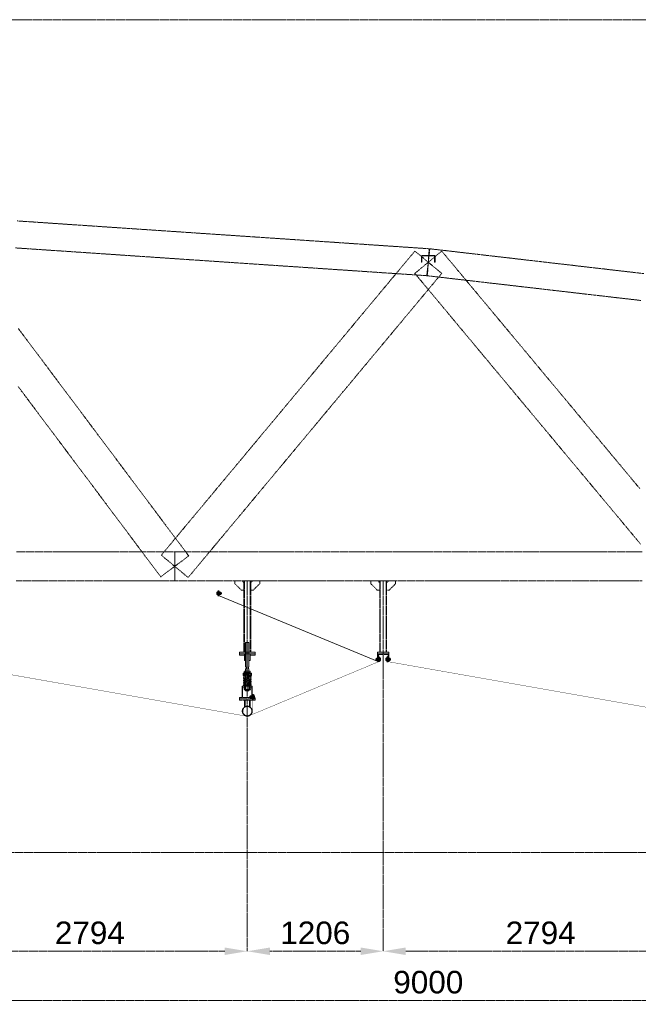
# Model space of a CAD drawing. Header units: millimetres. Extents: x -176817 to 571382, y -58489 to 156123.
# Tile 185 of 256: x 157285 to 162774, y -29295 to -20556. Entities that reach past the tile are written whole.
import ezdxf

# ---------------------------------------------------------------- set-up
doc = ezdxf.new("R2010")
doc.units = ezdxf.units.MM
doc.header["$LTSCALE"] = 0.2
for name, pattern in [('AM_ISO02W050', [7.5, 6, -1.5]), ('AM_ISO02W050x2', [3.75, 3, -0.75]), ('AM_ISO08W050', [18, 12, -1.5, 3, -1.5]), ('AM_ISO08W050x2', [9, 6, -0.75, 1.5, -0.75]), ('HIDDEN', [9.525, 6.35, -3.175])]:
    doc.linetypes.add(name, pattern=pattern)
doc.layers.get('0').update_dxf_attribs({"lineweight": 13})
doc.layers.get('Defpoints').update_dxf_attribs({"lineweight": 13})
for name, color, linetype, lineweight in [('-A Siatka', 30, 'Continuous', 35), ('-AAA Podkład', 252, 'Continuous', 13), ('-AAA Widok', 2, 'Continuous', 30), ('-AAA Wymiar', 1, 'Continuous', 18), ('AM_0N', 7, 'Continuous', 13), ('AM_3N', 6, 'AM_ISO02W050', 13), ('AM_4N', 3, 'Continuous', 13), ('AM_7N', 4, 'AM_ISO08W050', 13), ('AM_8', 1, 'Continuous', 13)]:
    doc.layers.add(name, color=color, linetype=linetype, lineweight=lineweight)
doc.styles.get("Standard").update_dxf_attribs({"font": 'arial.ttf'})
doc.dimstyles.new('STANDARD-100', dxfattribs={"dimscale": 100, "dimtxt": 2, "dimasz": 2, "dimexe": 0, "dimexo": 0, "dimgap": 0.6, "dimtad": 1, "dimdec": 0, "dimzin": 12, "dimdsep": 46, "dimtxsty": 'Standard', "dimcen": 1, "dimclrd": 256, "dimclre": 256, "dimclrt": 2, "dimadec": 0, "dimazin": 0, "dimtfac": 1, "dimtdec": 0, "dimtmove": 0, "dimatfit": 3, "dimfxl": 0, "dimtolj": 1, "dimtzin": 0, "dimarcsym": 0})

# ---------------------------------------------------------------- blocks, each defined once
blk = doc.blocks.new('*U1058')
at = {"layer": 'AM_0N'}
for p, q in [((5.7, -1), (-5.6, -1)), ((-5.6, -1), (-5.6, -1.6)), ((5.7, -1.6), (-5.6, -1.6)), ((-5.6, -1.6), (-2.4, -4.9)), ((-3, -6.3), (-2.4, -5.7)), ((3, -6.3), (-3, -6.3)), ((-3, -20.4), (-3, -6.3)), ((3, -20.4), (-3, -20.4)), ((-2.4, -21), (-3, -20.4)), ((2.4, -4.9), (-2.4, -4.9)), ((-2.4, -5.7), (-2.4, -4.9)), ((-2.4, -21), (2.4, -21)), ((5.7, -1.6), (2.4, -4.9)), ((2.4, -5.7), (2.4, -4.9)), ((3, -6.3), (2.4, -5.7)), ((2.4, -21), (3, -20.4)), ((3, -20.4), (3, -6.3)), ((5.7, -1.6), (5.7, -1))]:
    blk.add_line(p, q, dxfattribs=at)
at = {"layer": 'AM_3N', "linetype": 'AM_ISO02W050x2'}
for p, q in [((-3.4, -1), (0, -5.4)), ((-0.7, -4.4), (-0.7, -1)), ((0.7, -4.4), (-0.7, -4.4)), ((3.4, -1), (0, -5.4)), ((0.7, -4.4), (0.7, -1))]:
    blk.add_line(p, q, dxfattribs=at)
at = {"layer": 'AM_4N'}
for p, q in [((-2.4, -5.7), (-2.4, -6.3)), ((-2.4, -6.3), (-2.4, -21)), ((2.4, -5.7), (2.4, -6.3)), ((2.4, -6.3), (2.4, -21))]:
    blk.add_line(p, q, dxfattribs=at)
at = {"layer": 'AM_7N', "linetype": 'AM_ISO08W050x2'}
blk.add_line((0, 2), (0, -24), dxfattribs=at)
blk = doc.blocks.new('*U1059')
at = {"layer": 'AM_0N'}
for p, q in [((6, -12), (-6, -12)), ((-6, -12), (-6, -13.6)), ((-6, -13.6), (6, -13.6)), ((6, -13.6), (6, -12))]:
    blk.add_line(p, q, dxfattribs=at)
at = {"layer": 'AM_7N', "linetype": 'AM_ISO08W050x2'}
blk.add_line((0, -16.6), (0, -9), dxfattribs=at)
blk = doc.blocks.new('*U1060')
at = {"layer": 'AM_0N'}
for p, q in [((-5.8, -14.4), (-4.4, -13.6)), ((-5.8, -14.4), (-5.8, -18)), ((-5.8, -18), (-4.4, -18.8)), ((4.5, -13.6), (-4.4, -13.6)), ((4.5, -18.8), (-4.4, -18.8)), ((-2.9, -14.4), (-2.9, -18)), ((2.9, -14.4), (2.9, -18)), ((5.8, -14.4), (4.5, -13.6)), ((5.8, -18), (4.5, -18.8)), ((5.8, -14.4), (5.8, -18))]:
    blk.add_line(p, q, dxfattribs=at)
for centre, radius, start, end in [((-4.3, -16.5), 2.55, 55.56153, 115.56153), ((-4.3, -15.9), 2.55, 244.43847, 304.43847), ((0, -23.5), 9.54, 72.38303, 107.61697), ((0, -8.9), 9.54, 252.38303, 287.61697), ((4.3, -16.5), 2.55, 64.43847, 124.43847), ((4.3, -15.9), 2.55, 235.56153, 295.56153)]:
    blk.add_arc(centre, radius, start, end, dxfattribs=at)
at = {"layer": 'AM_7N', "linetype": 'AM_ISO08W050x2'}
blk.add_line((0, -10.6), (0, -21.8), dxfattribs=at)
blk = doc.blocks.new('okucie')
at = {"layer": 'AM_8'}
h = blk.add_hatch(dxfattribs=at)
h.set_pattern_fill('ANSI31', color=256, scale=0.5, style=0)
h.set_pattern_definition([(45, (-21727.3335, 85443.8012), (-1.122532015, 1.122532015), [])])
h.paths.add_polyline_path([(-3.5, -5), (-3.5, -3.8), (-6.3, -1), (-20, -1), (-20, -5)])
h.paths.add_polyline_path([(20, -5), (20, -1), (6.3, -1), (3.5, -3.8), (3.5, -5)])
h = blk.add_hatch(dxfattribs=at)
h.set_pattern_fill('ANSI31', color=256, scale=0.5, angle=90, style=0)
h.set_pattern_definition([(135, (-21776.6445, 85446.8), (-1.122532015, -1.122532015), [])])
h.paths.add_polyline_path([(-3.5, -8), (-20, -8), (-20, -12), (-3.5, -12)])
h.paths.add_polyline_path([(20, -8), (3.5, -8), (3.5, -12), (6, -12), (20, -12)])
at = {"layer": '-AAA Widok'}
for p, q in [((-3.5, -3.8, 0), (3.5, -3.8, 0)), ((-3.5, -12, 0), (-3.5, -8)), ((3.5, -12, 0), (3.5, -8))]:
    blk.add_line(p, q, dxfattribs=at)
for points in [[(-20, -5), (20, -5), (20, -1), (-20, -1)], [(-20, -12), (20, -12), (20, -8), (-20, -8)]]:
    blk.add_lwpolyline(points, close=True, dxfattribs=at)
at = {"layer": '-AAA Widok', "elevation": 0}
blk.add_lwpolyline([(-20, -5), (20, -5), (20, -1), (-20, -1)], close=True, dxfattribs=at)
for points in [[(-6.3, -1), (-3.5, -3.8), (-3.5, -5)], [(6.3, -1), (3.5, -3.8), (3.5, -5)]]:
    blk.add_lwpolyline(points, dxfattribs=at)
at = {"layer": '-AAA Wymiar'}
for p, q in [((-20, -8), (-20, -5)), ((20, -8), (20, -5))]:
    blk.add_line(p, q, dxfattribs=at)
at = {"layer": 'AM_0N'}
for name in ['*U1058', '*U1059', '*U1060']:
    blk.add_blockref(name, (0, 0), dxfattribs=at)
blk = doc.blocks.new('*U1065')
at = {"layer": 'AM_0N'}
for p, q in [((-33, 4.1), (-32.1, 5)), ((-33, 4.1), (-33, -4.1)), ((-2.5, 5), (-32.1, 5)), ((-32.1, 5), (-32.1, -5)), ((-2.5, 5), (-2.5, -5)), ((-2.5, 5), (-1.6, 4.6)), ((2, 4.6), (-1.6, 4.6)), ((2, 4.6), (2, 7.7)), ((2.6, 7.7), (2, 7.7)), ((2, -4.6), (2, 4.6)), ((7.6, 9.8), (2.6, 9.8)), ((2.6, 9.8), (2.6, 7.7)), ((2.6, 7.7), (2.6, -7.7)), ((7.6, 4.9), (2.6, 4.9)), ((7.6, 9.8), (8.4, 8.5)), ((8.4, -8.5), (8.4, 8.5)), ((-32.1, -5), (-33, -4.1)), ((-2.5, -5), (-32.1, -5)), ((-2.5, -5), (-1.6, -4.6)), ((2, -4.6), (-1.6, -4.6)), ((2, -7.7), (2, -4.6)), ((2.6, -7.7), (2, -7.7)), ((7.6, -4.9), (2.6, -4.9)), ((2.6, -7.7), (2.6, -9.8)), ((7.6, -9.8), (2.6, -9.8)), ((7.6, -9.8), (8.4, -8.5))]:
    blk.add_line(p, q, dxfattribs=at)
for centre, radius, start, end in [((4.1, 7.4), 4.34, 325.55313, 25.55313), ((-7.8, 0), 16.2, 342.38753, 17.61247), ((4.1, -7.4), 4.34, 334.44687, 34.44687)]:
    blk.add_arc(centre, radius, start, end, dxfattribs=at)
at = {"layer": 'AM_4N'}
for p, q in [((-2.5, 4.1), (-33, 4.1)), ((-2.5, 4.1), (-1.6, 4.6)), ((-2.5, -4.1), (-33, -4.1)), ((-2.5, -4.1), (-1.6, -4.6))]:
    blk.add_line(p, q, dxfattribs=at)
at = {"layer": 'AM_7N', "linetype": 'AM_ISO08W050x2'}
blk.add_line((11.4, 0), (-36, 0), dxfattribs=at)
blk = doc.blocks.new('*U1066')
at = {"layer": 'AM_0N'}
for p, q in [((-20, 10), (-20, -10)), ((-18, 10), (-20, 10)), ((-18, -10), (-18, 10)), ((-20, -10), (-18, -10))]:
    blk.add_line(p, q, dxfattribs=at)
at = {"layer": 'AM_7N', "linetype": 'AM_ISO08W050x2'}
blk.add_line((-15, 0), (-23, 0), dxfattribs=at)
blk = doc.blocks.new('*U1067')
at = {"layer": 'AM_0N'}
for p, q in [((-27.3, 9.2), (-28.4, 7.3)), ((-28.4, -7.3), (-28.4, 7.3)), ((-21.1, 9.2), (-27.3, 9.2)), ((-21.1, 4.6), (-27.3, 4.6)), ((-21.1, 9.2), (-20, 7.3)), ((-20, -7.3), (-20, 7.3)), ((-27.3, -9.2), (-28.4, -7.3)), ((-21.1, -4.6), (-27.3, -4.6)), ((-21.1, -9.2), (-27.3, -9.2)), ((-21.1, -9.2), (-20, -7.3))]:
    blk.add_line(p, q, dxfattribs=at)
for centre, radius, start, end in [((-23.9, 6.9), 4.08, 154.43847, 214.43847), ((-12.7, 0), 15.3, 162.38303, 197.61697), ((-24.5, 6.9), 4.08, 325.56153, 25.56153), ((-35.7, 0), 15.3, 342.38303, 17.61697), ((-23.9, -6.9), 4.08, 145.56153, 205.56153), ((-24.5, -6.9), 4.08, 334.43847, 34.43847)]:
    blk.add_arc(centre, radius, start, end, dxfattribs=at)
at = {"layer": 'AM_7N', "linetype": 'AM_ISO08W050x2'}
blk.add_line((-17, 0), (-31.4, 0), dxfattribs=at)
blk = doc.blocks.new('*U1068')
at = {"layer": 'AM_0N'}
for p, q in [((0, 10), (0, -10)), ((2, 10), (0, 10)), ((2, -10), (2, 10)), ((0, -10), (2, -10))]:
    blk.add_line(p, q, dxfattribs=at)
at = {"layer": 'AM_7N', "linetype": 'AM_ISO08W050x2'}
blk.add_line((5, 0), (-3, 0), dxfattribs=at)
blk = doc.blocks.new('Okucie+śruba')
at = {"layer": '-AAA Widok', "color": 42, "xscale": -1, "rotation": 90}
blk.add_blockref('okucie', (-12, 0), dxfattribs=at)
at = {"layer": 'AM_0N', "color": 42}
for name in ['*U1065', '*U1067', '*U1066', '*U1068']:
    blk.add_blockref(name, (0, 0), dxfattribs=at)
blk = doc.blocks.new('Profil rev.B')
at = {"layer": '-A Siatka', "linetype": 'HIDDEN', "const_width": 3, "elevation": 0}
for points in [[(16789.1, 1112.9), (16789.1, 1062.9), (19541, 577.3, 0.143564), (19555.3, 578.9), (20714.1, 1062.9), (20714.1, 1112.9)], [(20789.1, 1112.9), (20789.1, 1062.9), (23541, 577.3, 0.143564), (23555.3, 578.9), (24714.1, 1062.9), (24714.1, 1112.9)], [(19595.4, 769.3), (19595.4, 729.3), (19591.6, 622.9, -0.414214), (19545.7, 576.9)]]:
    blk.add_lwpolyline(points, format="xyb", dxfattribs=at)
at = {"layer": '-AAA Wymiar', "color": 3, "elevation": 0}
blk.add_lwpolyline([(19289.1, 1694.8), (19289.1, 1648.6), (20714.1, 1059.9), (20714.1, 1112.9)], dxfattribs=at)
at = {"color": 241, "linetype": 'HIDDEN', "const_width": 3, "elevation": 0}
blk.add_lwpolyline([(19289.1, 1694.8), (19289.1, 1648.6), (20714.1, 1059.9), (20714.1, 1102.9)], dxfattribs=at)
at = {"layer": '-AAA Wymiar', "xscale": -1}
for p in [(19283.6, 1668.6, 0), (20783.6, 1082.9, 0)]:
    blk.add_blockref('Okucie+śruba', p, dxfattribs=at)
at = {"layer": '-AAA Wymiar'}
for p in [(20719.6, 1082.9, 0), (19600.9, 749.3, 0)]:
    blk.add_blockref('Okucie+śruba', p, dxfattribs=at)
blk = doc.blocks.new('*D874')
at = {"layer": '-AAA Podkład', "linetype": 'HIDDEN', "lineweight": -2, "ltscale": 5, "transparency": 16777216}
for p, q in [((26350, -46781.6), (26350, -46944.7)), ((17350, -46868.5), (17350, -46944.7)), ((26150, -46944.7), (17550, -46944.7))]:
    blk.add_line(p, q, dxfattribs=at)
at = {"layer": '-AAA Podkład', "linetype": 'HIDDEN', "ltscale": 5, "transparency": 16777216}
for points in [[(17550, -46911.4), (17550, -46978.1), (17350, -46944.7)], [(26150, -46911.4), (26150, -46978.1), (26350, -46944.7)]]:
    blk.add_solid(points, dxfattribs=at)
at = {"layer": 'Defpoints', "color": 0, "linetype": 'HIDDEN', "ltscale": 5, "transparency": 16777216}
for p in [(26350, -46781.6), (17350, -46868.5), (17350, -46944.7)]:
    blk.add_point(p, dxfattribs=at)
at = {"layer": '-AAA Podkład', "color": 2, "linetype": 'HIDDEN', "ltscale": 5, "transparency": 16777216, "insert": (21850, -46782.6), "char_height": 200, "attachment_point": 5}
blk.add_mtext('\\A1;9000', dxfattribs=at)
blk = doc.blocks.new('*D883')
at = {"layer": '-AAA Podkład', "linetype": 'HIDDEN', "lineweight": -2, "ltscale": 5, "transparency": 16777216}
for p, q in [((21450, -43849.3), (21450, -46507.2)), ((24244, -44409.3), (24244, -46507.2)), ((24044, -46507.2), (21650, -46507.2))]:
    blk.add_line(p, q, dxfattribs=at)
at = {"layer": '-AAA Podkład', "linetype": 'HIDDEN', "ltscale": 5, "transparency": 16777216}
for points in [[(21650, -46473.9), (21650, -46540.5), (21450, -46507.2)], [(24044, -46473.9), (24044, -46540.5), (24244, -46507.2)]]:
    blk.add_solid(points, dxfattribs=at)
at = {"layer": 'Defpoints', "color": 0, "linetype": 'HIDDEN', "ltscale": 5, "transparency": 16777216}
for p in [(21450, -43849.3, 0), (24244, -44409.3), (21450, -46507.2)]:
    blk.add_point(p, dxfattribs=at)
at = {"layer": '-AAA Podkład', "color": 2, "linetype": 'HIDDEN', "ltscale": 5, "transparency": 16777216, "insert": (22847, -46345.1), "char_height": 200, "attachment_point": 5}
blk.add_mtext('\\A1;2794', dxfattribs=at)
blk = doc.blocks.new('*D884')
at = {"layer": '-AAA Podkład', "linetype": 'HIDDEN', "lineweight": -2, "ltscale": 5, "transparency": 16777216}
for p, q in [((21450, -43849.3), (21450, -46507.2)), ((20244, -44338.9), (20244, -46507.2)), ((21250, -46507.2), (20444, -46507.2))]:
    blk.add_line(p, q, dxfattribs=at)
at = {"layer": '-AAA Podkład', "linetype": 'HIDDEN', "ltscale": 5, "transparency": 16777216}
for points in [[(20444, -46473.9), (20444, -46540.5), (20244, -46507.2)], [(21250, -46473.9), (21250, -46540.5), (21450, -46507.2)]]:
    blk.add_solid(points, dxfattribs=at)
at = {"layer": 'Defpoints', "color": 0, "linetype": 'HIDDEN', "ltscale": 5, "transparency": 16777216}
for p in [(21450, -43849.3, 0), (20244, -44338.9, 0), (20244, -46507.2)]:
    blk.add_point(p, dxfattribs=at)
at = {"layer": '-AAA Podkład', "color": 2, "linetype": 'HIDDEN', "ltscale": 5, "transparency": 16777216, "insert": (20847, -46345.1), "char_height": 200, "attachment_point": 5}
blk.add_mtext('\\A1;1206', dxfattribs=at)
blk = doc.blocks.new('*D885')
at = {"layer": '-AAA Podkład', "linetype": 'HIDDEN', "lineweight": -2, "ltscale": 5, "transparency": 16777216}
for p, q in [((17450, -43837.8), (17450, -46507.2)), ((20244, -44338.9), (20244, -46507.2)), ((20044, -46507.2), (17650, -46507.2))]:
    blk.add_line(p, q, dxfattribs=at)
at = {"layer": '-AAA Podkład', "linetype": 'HIDDEN', "ltscale": 5, "transparency": 16777216}
for points in [[(17650, -46473.9), (17650, -46540.5), (17450, -46507.2)], [(20044, -46473.9), (20044, -46540.5), (20244, -46507.2)]]:
    blk.add_solid(points, dxfattribs=at)
at = {"layer": 'Defpoints', "color": 0, "linetype": 'HIDDEN', "ltscale": 5, "transparency": 16777216}
for p in [(17450, -43837.8, 0), (20244, -44338.9, 0), (17450, -46507.2)]:
    blk.add_point(p, dxfattribs=at)
at = {"layer": '-AAA Podkład', "color": 2, "linetype": 'HIDDEN', "ltscale": 5, "transparency": 16777216, "insert": (18847, -46345.1), "char_height": 200, "attachment_point": 5}
blk.add_mtext('\\A1;2794', dxfattribs=at)
blk = doc.blocks.new('*U1083')
at = {"layer": 'AM_0N'}
for p, q in [((-28, 230.6), (28, 230.6)), ((-28, 226.6), (-28, 230.6)), ((28, 226.6), (-28, 226.6)), ((28, 230.6), (28, 226.6))]:
    blk.add_line(p, q, dxfattribs=at)
at = {"layer": 'AM_7N', "linetype": 'AM_ISO08W050x2'}
blk.add_line((0, 233.6), (0, 223.6), dxfattribs=at)
blk = doc.blocks.new('*U1084')
at = {"layer": 'AM_0N'}
for p, q in [((33.8, 222.6), (-33, 222.6)), ((29.3, 219.8), (-30.7, 209)), ((-30.7, 201.1), (7.4, 194.3)), ((29.3, 198.2), (-30.7, 187.4)), ((-30.7, 179.5), (7.4, 172.7)), ((29.3, 176.6), (-30.7, 165.8)), ((-2.7, 214.1), (-30.3, 215.9)), ((-29.7, 215.9), (30.3, 219.9)), ((-29.3, 201.1), (30.7, 211.9)), ((-29.3, 179.5), (30.7, 190.3)), ((30.7, 198.2), (-7.4, 205.1)), ((30.7, 176.6), (-7.4, 183.5)), ((30, 219.9), (30.3, 219.9)), ((-33.8, 112), (33, 112)), ((-30.7, 157.9), (7.4, 151.1)), ((29.3, 155), (-30.7, 144.2)), ((-30.7, 136.3), (7.4, 129.5)), ((29.3, 133.4), (-30.7, 122.6)), ((29.7, 118.7), (-30.3, 114.7)), ((-30, 114.7), (-30.3, 114.7)), ((-29.3, 157.9), (30.7, 168.7)), ((-29.3, 136.3), (30.7, 147.1)), ((-29.3, 114.7), (30.7, 125.5)), ((30.7, 155), (-7.4, 161.9)), ((30.7, 133.4), (-7.4, 140.3)), ((2.7, 120.5), (30.3, 118.7))]:
    blk.add_line(p, q, dxfattribs=at)
for centre, start, end in [((-30, 219.9), 138.01806, 273.82255), ((-30, 205.1), 100.20335, 280.20335), ((-30, 183.5), 100.20335, 280.20335), ((30, 215.9), 280.20335, 100.20335), ((30, 194.3), 280.20335, 100.20335), ((30, 172.7), 280.20335, 100.20335), ((30, 223.9), 273.82255, 340.52878), ((-30, 161.9), 100.20335, 280.20335), ((-30, 140.3), 100.20335, 280.20335), ((-30, 118.7), 100.20335, 280.20335), ((-30, 110.7), 93.82255, 160.52878), ((30, 151.1), 280.20335, 100.20335), ((30, 129.5), 280.20335, 100.20335), ((30, 114.7), 318.01806, 93.82255)]:
    blk.add_arc(centre, 4, start, end, dxfattribs=at)
at = {"layer": 'AM_7N', "linetype": 'AM_ISO08W050x2'}
for p, q in [((-30, 109), (-30, 225.6)), ((0, 109), (0, 225.6)), ((30, 109), (30, 225.6))]:
    blk.add_line(p, q, dxfattribs=at)
blk = doc.blocks.new('*U1085')
at = {"layer": 'AM_0N'}
for p, q in [((-28, 82), (28, 82)), ((-28, 78), (-28, 82)), ((28, 78), (-28, 78)), ((28, 82), (28, 78))]:
    blk.add_line(p, q, dxfattribs=at)
at = {"layer": 'AM_7N', "linetype": 'AM_ISO08W050x2'}
blk.add_line((0, 85), (0, 75), dxfattribs=at)
blk = doc.blocks.new('*U1086')
at = {"layer": 'AM_0N'}
for p, q in [((-26.6, 242.6), (-21.4, 245.6)), ((-26.6, 242.6), (-26.6, 233.6)), ((-26.6, 233.6), (-21.4, 230.6)), ((21.3, 245.6), (-21.4, 245.6)), ((21.3, 230.6), (-21.4, 230.6)), ((-13.3, 242.6), (-13.3, 233.6)), ((13.3, 242.6), (13.3, 233.6)), ((26.6, 242.6), (21.3, 245.6)), ((26.6, 233.6), (21.3, 230.6)), ((26.6, 242.6), (26.6, 233.6))]:
    blk.add_line(p, q, dxfattribs=at)
for centre, radius, start, end in [((-19.9, 232.9), 11.7, 55.56153, 115.56153), ((-19.9, 243.3), 11.7, 244.43847, 304.43847), ((0, 200.7), 43.9, 72.38303, 107.61697), ((0, 275.4), 43.9, 252.38303, 287.61697), ((19.9, 232.9), 11.7, 64.43847, 124.43847), ((19.9, 243.3), 11.7, 235.56153, 295.56153)]:
    blk.add_arc(centre, radius, start, end, dxfattribs=at)
at = {"layer": 'AM_7N', "linetype": 'AM_ISO08W050x2'}
blk.add_line((0, 248.6), (0, 227.6), dxfattribs=at)
blk = doc.blocks.new('A$C09B41FFC')
at = {"layer": '-AAA Podkład', "color": 7}
for p, q in [((-13, 500), (-13, 284.6)), ((0, 500), (0, 70)), ((13, 500), (13, 284.6)), ((-13, 264.6), (-13, 214.6)), ((13, 264.6), (13, 214.6)), ((-16, 222.6), (-16, 226.6)), ((-15, 222.6), (15, 222.6)), ((-15, 214.6), (15, 214.6)), ((16, 222.6), (16, 226.6)), ((-16.2, 172.6), (-15, 172.6)), ((-15.2, 171.6), (-15, 171.6)), ((15, 172.6), (16.2, 172.6)), ((15, 171.6), (15.2, 171.6)), ((-16.2, 82), (-15, 82)), ((-16.2, 82), (-15, 82)), ((-15.2, 83), (-15, 83)), ((16.2, 82, 0), (15, 82, 0)), ((21.2, 82), (20, 82))]:
    blk.add_line(p, q, dxfattribs=at)
for points in [[(15, 284.6), (15, 498), (13, 500), (-13, 500), (-15, 498), (-15, 284.6)], [(-15, 264.6), (-10.5, 264.6), (-10.5, 284.6), (-15, 284.6)], [(-15, 264.6), (-15, 72), (-13, 70), (13, 70), (15, 72), (15, 264.6)], [(15, 264.6), (10.5, 264.6), (10.5, 284.6), (15, 284.6)], [(-15, 226.6), (-38.1, 226.6), (-38.1, 222.6), (-15, 222.6)], [(-15, 222.6), (-38.1, 222.6), (-38.1, 207.6), (-15, 207.6)], [(15, 226.6), (38.1, 226.6), (38.1, 222.6), (15, 222.6)], [(15, 222.6), (38.1, 222.6), (38.1, 207.6), (15, 207.6)], [(-25, 112), (-41.2, 112), (-41.2, 98), (-25, 98)], [(25, 98), (41.3, 98), (41.3, 112), (25, 112)]]:
    blk.add_lwpolyline(points, dxfattribs=at)
at = {"layer": '-AAA Podkład', "color": 7, "elevation": 0}
for points in [[(-25, 400), (-70, 400), (-70, 388), (-25, 388)], [(25, 388), (70, 388), (70, 400), (25, 400)], [(-44.4, 12), (-44.4, 112), (-41.2, 112), (-41.2, 12)], [(44.5, 12), (44.5, 112), (41.3, 112), (41.3, 12)]]:
    blk.add_lwpolyline(points, dxfattribs=at)
for points in [[(-25, 340), (-25, 400), (-14.2, 400), (-13.2, 399), (-13.2, 341), (-14.2, 340)], [(25, 340), (25, 400), (14.2, 400), (13.2, 399), (13.2, 341), (14.2, 340)]]:
    blk.add_lwpolyline(points, close=True, dxfattribs=at)
at = {"layer": '-AAA Podkład', "color": 7}
for points in [[(-38.1, 207.6), (-35.2, 207.6), (-35.2, 222.6), (-38.1, 222.6)], [(38.1, 207.6), (35.2, 207.6), (35.2, 222.6), (38.1, 222.6)], [(-25, 172.6), (-25, 82), (-16.2, 82), (-15.2, 83), (-15.2, 171.6), (-16.2, 172.6)], [(25, 172.6), (25, 82), (16.2, 82), (15.2, 83), (15.2, 171.6), (16.2, 172.6)]]:
    blk.add_lwpolyline(points, close=True, dxfattribs=at)
blk.add_circle((-30, 118.7), 4, dxfattribs=at)
for points in [[(-25, 112), (-25, 113), (-26, 112)], [(25, 112), (25, 113), (26, 112)]]:
    blk.add_solid(points, dxfattribs=at)
for name in ['*U1084', '*U1083', '*U1086', '*U1085']:
    blk.add_blockref(name, (0, 0), dxfattribs=at)
blk = doc.blocks.new('Podkład rev.B')
at = {"layer": '-AAA Podkład', "linetype": 'HIDDEN', "ltscale": 5}
h = blk.add_hatch(dxfattribs=at)
h.set_pattern_fill('ANSI32', color=256)
h.set_pattern_definition([(45, (-29909.764, -48412.105), (-6.7351921, 6.7351921), []), (45, (-29905.274, -48412.105), (-6.7351921, 6.7351921), [])])
h.paths.add_polyline_path([(21400, -43866), (21450, -43866), (21450, -43867.9, -0.414214), (21444.9, -43873), (21407, -43873), (21407, -43930.9, -0.414214), (21401.9, -43936), (21400, -43936)])
h.paths.add_polyline_path([(21450, -43867.9), (21450, -43866), (21500, -43866), (21500, -43936), (21498.1, -43936, -0.414214), (21493, -43930.9), (21493, -43873), (21455.1, -43873, -0.414214)])
for p, q in [((20244, -43221, 0), (20244, -43854, 0)), ((20244, -43221, 0), (20244, -43854, 0)), ((21450, -43221, 0), (21450, -43854)), ((20244, -44254, 0), (20244, -43878, 0)), ((20219.9, -44338.7, 0), (20219.9, -44278, 0)), ((20223.9, -44336.4, 0), (20223.9, -44278, 0)), ((20244, -44420.4, 0), (20244, -44266, 0)), ((20264.2, -44336.4, 0), (20264.2, -44278, 0)), ((20268.2, -44338.7, 0), (20268.2, -44278, 0))]:
    blk.add_line(p, q, dxfattribs=at)
at = {"layer": '-AAA Podkład', "linetype": 'HIDDEN', "ltscale": 5, "elevation": 0}
for points in [[(36922.7, -38239.2), (-1301.7, -38239.2), (-1301.7, -45629.3), (36922.7, -45629.3)], [(20214, -43301), (20190, -43301), (20134, -43245), (20134, -43221), (20198, -43221), (20214, -43237)], [(20274, -43854), (20214, -43854), (20214, -43221), (20274, -43221)], [(20274, -43301), (20298, -43301), (20354, -43245), (20354, -43221), (20290, -43221), (20274, -43237)], [(20274, -43301), (20298, -43301), (20354, -43245), (20354, -43221), (20290, -43221), (20274, -43237)], [(21420, -43301), (21396, -43301), (21340, -43245), (21340, -43221), (21404, -43221), (21420, -43237)], [(21480, -43854), (21420, -43854), (21420, -43221), (21480, -43221)], [(21480, -43301), (21504, -43301), (21560, -43245), (21560, -43221), (21496, -43221), (21480, -43237)], [(20314, -43866), (20174, -43866), (20174, -43854), (20314, -43854)], [(21500, -43866), (21400, -43866), (21400, -43854), (21500, -43854)], [(20314, -44254), (20174, -44254), (20174, -44266), (20314, -44266)], [(20314, -44278), (20174, -44278), (20174, -44266), (20314, -44266)]]:
    blk.add_lwpolyline(points, close=True, dxfattribs=at)
at = {"layer": '-AAA Podkład', "linetype": 'HIDDEN', "ltscale": 5}
for points in [[(19476, -43183.9), (19538, -43137.4), (19600, -43091), (19662, -43044.5), (19724, -42998), (19688.9, -42951.1), (19653.7, -42904.2), (19618.6, -42857.3), (19583.4, -42810.3), (19548.3, -42763.4), (19513.1, -42716.5), (19478, -42669.6), (19442.8, -42622.6), (19407.6, -42575.7), (19372.5, -42528.8), (19337.3, -42481.9), (19302.2, -42435), (19267, -42388), (19231.9, -42341.1), (19196.7, -42294.2), (19161.5, -42247.3), (19126.4, -42200.4), (19091.2, -42153.4), (19056.1, -42106.5), (19020.9, -42059.6), (18985.8, -42012.7), (18950.6, -41965.7), (18915.5, -41918.8), (18880.3, -41871.9), (18845.1, -41825), (18810, -41778.1), (18774.8, -41731.1), (18739.7, -41684.2), (18704.5, -41637.3), (18669.4, -41590.4), (18634.2, -41543.4), (18599, -41496.5), (18563.9, -41449.6), (18528.7, -41402.7), (18493.6, -41355.8), (18458.4, -41308.8), (18423.3, -41261.9), (18388.1, -41215), (18353, -41168.1), (18317.8, -41121.1), (18282.6, -41074.2), (18247.5, -41027.3), (18212.3, -40980.4)], [(18210.3, -41494.7), (18245.5, -41541.6), (18280.6, -41588.6), (18315.8, -41635.5), (18351, -41682.4), (18386.1, -41729.3), (18421.3, -41776.2), (18456.4, -41823.2), (18491.6, -41870.1), (18526.7, -41917), (18561.9, -41963.9), (18597, -42010.9), (18632.2, -42057.8), (18667.4, -42104.7), (18702.5, -42151.6), (18737.7, -42198.5), (18772.8, -42245.5), (18808, -42292.4), (18843.1, -42339.3), (18878.3, -42386.2), (18913.5, -42433.2), (18948.6, -42480.1), (18983.8, -42527), (19018.9, -42573.9), (19054.1, -42620.8), (19089.2, -42667.8), (19124.4, -42714.7), (19159.5, -42761.6), (19194.7, -42808.5), (19229.9, -42855.5), (19265, -42902.4), (19300.2, -42949.3), (19335.3, -42996.2), (19370.5, -43043.1), (19405.6, -43090.1), (19440.8, -43137), (19476, -43183.9)], [(21841.9, -40511.7), (21846, -40451.8), (21850, -40392), (21854, -40332.1), (21858.1, -40272.2), (21787.8, -40267.5), (21717.5, -40262.7), (21647.2, -40258), (21576.8, -40253.2), (21506.5, -40248.5), (21436.2, -40243.7), (21365.9, -40239), (21295.6, -40234.2), (21225.3, -40229.5), (21155, -40224.7), (21084.7, -40220), (21014.3, -40215.2), (20944, -40210.5), (20873.7, -40205.7), (20803.4, -40201), (20733.1, -40196.2), (20662.8, -40191.5), (20592.5, -40186.7), (20522.2, -40182), (20451.8, -40177.2), (20381.5, -40172.5), (20311.2, -40167.7), (20240.9, -40163), (20170.6, -40158.2), (20100.3, -40153.5), (20030, -40148.7), (19959.7, -40144), (19889.3, -40139.2), (19819, -40134.5), (19748.7, -40129.7), (19678.4, -40125), (19608.1, -40120.2), (19537.8, -40115.5), (19467.5, -40110.7), (19397.2, -40106), (19326.8, -40101.2), (19256.5, -40096.5), (19186.2, -40091.7), (19115.9, -40087), (19045.6, -40082.2), (18975.3, -40077.5), (18905, -40072.7), (18834.7, -40068), (18764.3, -40063.2), (18694, -40058.5), (18623.7, -40053.7), (18553.4, -40049), (18483.1, -40044.2), (18412.8, -40039.5), (18342.5, -40034.7), (18272.2, -40030), (18201.8, -40025.2)], [(18185.7, -40264.7), (18256, -40269.4), (18326.3, -40274.2), (18396.6, -40278.9), (18466.9, -40283.7), (18537.2, -40288.4), (18607.5, -40293.2), (18677.8, -40297.9), (18748.2, -40302.7), (18818.5, -40307.4), (18888.8, -40312.2), (18959.1, -40316.9), (19029.4, -40321.7), (19099.7, -40326.4), (19170, -40331.2), (19240.3, -40335.9), (19310.7, -40340.7), (19381, -40345.4), (19451.3, -40350.2), (19521.6, -40354.9), (19591.9, -40359.7), (19662.2, -40364.4), (19732.5, -40369.2), (19802.8, -40373.9), (19873.2, -40378.7), (19943.5, -40383.4), (20013.8, -40388.2), (20084.1, -40392.9), (20154.4, -40397.7), (20224.7, -40402.4), (20295, -40407.2), (20365.3, -40411.9), (20435.7, -40416.7), (20506, -40421.4), (20576.3, -40426.2), (20646.6, -40430.9), (20716.9, -40435.7), (20787.2, -40440.4), (20857.5, -40445.2), (20927.8, -40449.9), (20998.2, -40454.7), (21068.5, -40459.4), (21138.8, -40464.2), (21209.1, -40468.9), (21279.4, -40473.7), (21349.7, -40478.4), (21420, -40483.2), (21490.3, -40487.9), (21560.7, -40492.7), (21631, -40497.4), (21701.3, -40502.2), (21771.6, -40506.9), (21841.9, -40511.7)], [(23762.2, -40492.6), (23691.9, -40484.5), (23621.6, -40476.4), (23551.3, -40468.2), (23481, -40460.1), (23410.7, -40451.9), (23340.4, -40443.8), (23270.1, -40435.6), (23199.7, -40427.5), (23129.4, -40419.3), (23059.1, -40411.2), (22988.8, -40403.1), (22918.5, -40394.9), (22848.2, -40386.8), (22777.9, -40378.6), (22707.6, -40370.5), (22637.2, -40362.3), (22566.9, -40354.2), (22496.6, -40346.1), (22426.3, -40337.9), (22356, -40329.8), (22285.7, -40321.6), (22215.4, -40313.5), (22145.1, -40305.3), (22074.7, -40297.2), (22004.4, -40289), (21934.1, -40280.9), (21863.8, -40272.8), (21856.9, -40332.4), (21850, -40392), (21843.1, -40451.6), (21836.2, -40511.2), (21906.5, -40519.3), (21976.8, -40527.5), (22047.1, -40535.6), (22117.4, -40543.7), (22187.8, -40551.9), (22258.1, -40560), (22328.4, -40568.2), (22398.7, -40576.3), (22469, -40584.5), (22539.3, -40592.6), (22609.6, -40600.7), (22679.9, -40608.9), (22750.3, -40617), (22820.6, -40625.2), (22890.9, -40633.3), (22961.2, -40641.5), (23031.5, -40649.6), (23101.8, -40657.8), (23172.1, -40665.9), (23242.4, -40674), (23312.8, -40682.2), (23383.1, -40690.3), (23453.4, -40698.5), (23523.7, -40706.6), (23594, -40714.8), (23664.3, -40722.9), (23734.6, -40731)], [(21969.1, -40491.2), (21909.5, -40441.6), (21850, -40392), (21790.5, -40342.3), (21730.9, -40292.7), (21695.8, -40334.9), (21660.6, -40377.1), (21625.5, -40419.2), (21590.3, -40461.4), (21555.2, -40503.6), (21520, -40545.7), (21484.9, -40587.9), (21449.7, -40630.1), (21414.5, -40672.3), (21379.4, -40714.4), (21344.2, -40756.6), (21309.1, -40798.8), (21273.9, -40840.9), (21238.8, -40883.1), (21203.6, -40925.3), (21168.4, -40967.5), (21133.3, -41009.6), (21098.1, -41051.8), (21063, -41094), (21027.8, -41136.2), (20992.7, -41178.3), (20957.5, -41220.5), (20922.4, -41262.7), (20887.2, -41304.8), (20852, -41347), (20816.9, -41389.2), (20781.7, -41431.4), (20746.6, -41473.5), (20711.4, -41515.7), (20676.3, -41557.9), (20641.1, -41600), (20605.9, -41642.2), (20570.8, -41684.4), (20535.6, -41726.6), (20500.5, -41768.7), (20465.3, -41810.9), (20430.2, -41853.1), (20395, -41895.2), (20359.9, -41937.4), (20324.7, -41979.6), (20289.5, -42021.8), (20254.4, -42063.9), (20219.2, -42106.1), (20184.1, -42148.3), (20148.9, -42190.4), (20113.8, -42232.6), (20078.6, -42274.8), (20043.4, -42317), (20008.3, -42359.1), (19973.1, -42401.3), (19938, -42443.5), (19902.8, -42485.7), (19867.7, -42527.8), (19832.5, -42570), (19797.4, -42612.2), (19762.2, -42654.3), (19727, -42696.5), (19691.9, -42738.7), (19656.7, -42780.9), (19621.6, -42823), (19586.4, -42865.2), (19551.3, -42907.4), (19516.1, -42949.5), (19480.9, -42991.7), (19540.5, -43041.3), (19600, -43091), (19659.5, -43140.6), (19719.1, -43190.2), (19754.2, -43148), (19789.4, -43105.9), (19824.5, -43063.7), (19859.7, -43021.5), (19894.8, -42979.4), (19930, -42937.2), (19965.1, -42895), (20000.3, -42852.8), (20035.5, -42810.7), (20070.6, -42768.5), (20105.8, -42726.3), (20140.9, -42684.2), (20176.1, -42642), (20211.2, -42599.8), (20246.4, -42557.6), (20281.6, -42515.5), (20316.7, -42473.3), (20351.9, -42431.1), (20387, -42388.9), (20422.2, -42346.8), (20457.3, -42304.6), (20492.5, -42262.4), (20527.6, -42220.3), (20562.8, -42178.1), (20598, -42135.9), (20633.1, -42093.7), (20668.3, -42051.6), (20703.4, -42009.4), (20738.6, -41967.2), (20773.7, -41925.1), (20808.9, -41882.9), (20844.1, -41840.7), (20879.2, -41798.5), (20914.4, -41756.4), (20949.5, -41714.2), (20984.7, -41672), (21019.8, -41629.9), (21055, -41587.7), (21090.1, -41545.5), (21125.3, -41503.3), (21160.5, -41461.2), (21195.6, -41419), (21230.8, -41376.8), (21265.9, -41334.7), (21301.1, -41292.5), (21336.2, -41250.3), (21371.4, -41208.1), (21406.6, -41166), (21441.7, -41123.8), (21476.9, -41081.6), (21512, -41039.4), (21547.2, -40997.3), (21582.3, -40955.1), (21617.5, -40912.9), (21652.6, -40870.8), (21687.8, -40828.6), (21723, -40786.4), (21758.1, -40744.2), (21793.3, -40702.1), (21828.4, -40659.9), (21863.6, -40617.7), (21898.7, -40575.6), (21933.9, -40533.4), (21969.1, -40491.2)], [(23726.9, -42401.3), (23691.7, -42359.1), (23656.6, -42317), (23621.4, -42274.8), (23586.2, -42232.6), (23551.1, -42190.4), (23515.9, -42148.3), (23480.8, -42106.1), (23445.6, -42063.9), (23410.5, -42021.8), (23375.3, -41979.6), (23340.1, -41937.4), (23305, -41895.2), (23269.8, -41853.1), (23234.7, -41810.9), (23199.5, -41768.7), (23164.4, -41726.6), (23129.2, -41684.4), (23094.1, -41642.2), (23058.9, -41600), (23023.7, -41557.9), (22988.6, -41515.7), (22953.4, -41473.5), (22918.3, -41431.4), (22883.1, -41389.2), (22848, -41347), (22812.8, -41304.8), (22777.6, -41262.7), (22742.5, -41220.5), (22707.3, -41178.3), (22672.2, -41136.2), (22637, -41094), (22601.9, -41051.8), (22566.7, -41009.6), (22531.6, -40967.5), (22496.4, -40925.3), (22461.2, -40883.1), (22426.1, -40840.9), (22390.9, -40798.8), (22355.8, -40756.6), (22320.6, -40714.4), (22285.5, -40672.3), (22250.3, -40630.1), (22215.1, -40587.9), (22180, -40545.7), (22144.8, -40503.6), (22109.7, -40461.4), (22074.5, -40419.2), (22039.4, -40377.1), (22004.2, -40334.9), (21969.1, -40292.7), (21909.5, -40342.3), (21850, -40392), (21790.5, -40441.6), (21730.9, -40491.2), (21766.1, -40533.4), (21801.3, -40575.6), (21836.4, -40617.7), (21871.6, -40659.9), (21906.7, -40702.1), (21941.9, -40744.2), (21977, -40786.4), (22012.2, -40828.6), (22047.4, -40870.8), (22082.5, -40912.9), (22117.7, -40955.1), (22152.8, -40997.3), (22188, -41039.4), (22223.1, -41081.6), (22258.3, -41123.8), (22293.4, -41166), (22328.6, -41208.1), (22363.8, -41250.3), (22398.9, -41292.5), (22434.1, -41334.7), (22469.2, -41376.8), (22504.4, -41419), (22539.5, -41461.2), (22574.7, -41503.3), (22609.9, -41545.5), (22645, -41587.7), (22680.2, -41629.9), (22715.3, -41672), (22750.5, -41714.2), (22785.6, -41756.4), (22820.8, -41798.5), (22855.9, -41840.7), (22891.1, -41882.9), (22926.3, -41925.1), (22961.4, -41967.2), (22996.6, -42009.4), (23031.7, -42051.6), (23066.9, -42093.7), (23102, -42135.9), (23137.2, -42178.1), (23172.4, -42220.3), (23207.5, -42262.4), (23242.7, -42304.6), (23277.8, -42346.8), (23313, -42388.9), (23348.1, -42431.1), (23383.3, -42473.3), (23418.4, -42515.5), (23453.6, -42557.6), (23488.8, -42599.8), (23523.9, -42642), (23559.1, -42684.2), (23594.2, -42726.3), (23629.4, -42768.5), (23664.5, -42810.7), (23699.7, -42852.8), (23734.9, -42895)], [(21910, -40392), (21910, -40339.8), (21910, -40339.6), (21910, -40339.4), (21910, -40339.2), (21910, -40339), (21909.9, -40338.8), (21909.9, -40338.6), (21909.9, -40338.4), (21909.8, -40338.2), (21909.8, -40338), (21909.8, -40337.8), (21909.7, -40337.6), (21909.7, -40337.4), (21909.6, -40337.2), (21909.5, -40337.1), (21909.5, -40336.9), (21909.4, -40336.7), (21909.3, -40336.5), (21909.2, -40336.3), (21909.1, -40336.2), (21909.1, -40336), (21909, -40335.8), (21908.9, -40335.6), (21908.8, -40335.5), (21908.7, -40335.3), (21908.5, -40335.1), (21908.4, -40335), (21908.3, -40334.8), (21908.2, -40334.7), (21908.1, -40334.5), (21907.9, -40334.4), (21907.8, -40334.2), (21907.7, -40334.1), (21907.5, -40333.9), (21907.4, -40333.8), (21907.2, -40333.7), (21907.1, -40333.6), (21906.9, -40333.4), (21906.8, -40333.3), (21906.6, -40333.2), (21906.5, -40333.1), (21906.3, -40333), (21906.1, -40332.9), (21905.9, -40332.8), (21905.8, -40332.7), (21905.6, -40332.6), (21905.4, -40332.5), (21905.2, -40332.4), (21905.1, -40332.3), (21904.9, -40332.3), (21904.7, -40332.2), (21904.5, -40332.1), (21904.3, -40332.1), (21904.1, -40332), (21903.9, -40332), (21903.8, -40331.9), (21903.6, -40331.9), (21903.4, -40331.8), (21903.2, -40331.8), (21903, -40331.8), (21902.8, -40331.8), (21902.6, -40331.7), (21902.4, -40331.7), (21902.2, -40331.7), (21902, -40331.7), (21850, -40331.7), (21798, -40331.7), (21797.8, -40331.7), (21797.6, -40331.7), (21797.4, -40331.7), (21797.2, -40331.8), (21797, -40331.8), (21796.8, -40331.8), (21796.6, -40331.8), (21796.4, -40331.9), (21796.2, -40331.9), (21796.1, -40332), (21795.9, -40332), (21795.7, -40332.1), (21795.5, -40332.1), (21795.3, -40332.2), (21795.1, -40332.3), (21794.9, -40332.3), (21794.8, -40332.4), (21794.6, -40332.5), (21794.4, -40332.6), (21794.2, -40332.7), (21794.1, -40332.8), (21793.9, -40332.9), (21793.7, -40333), (21793.5, -40333.1), (21793.4, -40333.2), (21793.2, -40333.3), (21793.1, -40333.4), (21792.9, -40333.6), (21792.8, -40333.7), (21792.6, -40333.8), (21792.5, -40333.9), (21792.3, -40334.1), (21792.2, -40334.2), (21792.1, -40334.4), (21791.9, -40334.5), (21791.8, -40334.7), (21791.7, -40334.8), (21791.6, -40335), (21791.5, -40335.1), (21791.3, -40335.3), (21791.2, -40335.5), (21791.1, -40335.6), (21791, -40335.8), (21790.9, -40336), (21790.9, -40336.2), (21790.8, -40336.3), (21790.7, -40336.5), (21790.6, -40336.7), (21790.5, -40336.9), (21790.5, -40337.1), (21790.4, -40337.2), (21790.3, -40337.4), (21790.3, -40337.6), (21790.2, -40337.8), (21790.2, -40338), (21790.2, -40338.2), (21790.1, -40338.4), (21790.1, -40338.6), (21790.1, -40338.8), (21790, -40339), (21790, -40339.2), (21790, -40339.4), (21790, -40339.6), (21790, -40339.8), (21790, -40392), (21794, -40392), (21794, -40339.8), (21794, -40339.7), (21794, -40339.6), (21794, -40339.5), (21794, -40339.4), (21794, -40339.3), (21794, -40339.2), (21794.1, -40339.1), (21794.1, -40339), (21794.1, -40338.9), (21794.1, -40338.8), (21794.1, -40338.7), (21794.2, -40338.6), (21794.2, -40338.5), (21794.2, -40338.4), (21794.3, -40338.3), (21794.3, -40338.2), (21794.3, -40338.1), (21794.4, -40338), (21794.4, -40338), (21794.5, -40337.9), (21794.5, -40337.8), (21794.6, -40337.7), (21794.6, -40337.6), (21794.7, -40337.5), (21794.7, -40337.5), (21794.8, -40337.4), (21794.8, -40337.3), (21794.9, -40337.2), (21795, -40337.1), (21795, -40337.1), (21795.1, -40337), (21795.2, -40336.9), (21795.2, -40336.9), (21795.3, -40336.8), (21795.4, -40336.7), (21795.5, -40336.7), (21795.5, -40336.6), (21795.6, -40336.5), (21795.7, -40336.5), (21795.8, -40336.4), (21795.9, -40336.4), (21795.9, -40336.3), (21796, -40336.3), (21796.1, -40336.2), (21796.2, -40336.2), (21796.3, -40336.1), (21796.4, -40336.1), (21796.5, -40336.1), (21796.6, -40336), (21796.7, -40336), (21796.7, -40335.9), (21796.8, -40335.9), (21796.9, -40335.9), (21797, -40335.9), (21797.1, -40335.8), (21797.2, -40335.8), (21797.3, -40335.8), (21797.4, -40335.8), (21797.5, -40335.8), (21797.6, -40335.8), (21797.7, -40335.8), (21797.8, -40335.7), (21797.9, -40335.7), (21798, -40335.7), (21850, -40335.7), (21902, -40335.7), (21902.1, -40335.7), (21902.2, -40335.7), (21902.3, -40335.8), (21902.4, -40335.8), (21902.5, -40335.8), (21902.6, -40335.8), (21902.7, -40335.8), (21902.8, -40335.8), (21902.9, -40335.8), (21903, -40335.9), (21903.1, -40335.9), (21903.2, -40335.9), (21903.3, -40335.9), (21903.3, -40336), (21903.4, -40336), (21903.5, -40336.1), (21903.6, -40336.1), (21903.7, -40336.1), (21903.8, -40336.2), (21903.9, -40336.2), (21904, -40336.3), (21904.1, -40336.3), (21904.1, -40336.4), (21904.2, -40336.4), (21904.3, -40336.5), (21904.4, -40336.5), (21904.5, -40336.6), (21904.5, -40336.7), (21904.6, -40336.7), (21904.7, -40336.8), (21904.8, -40336.9), (21904.8, -40336.9), (21904.9, -40337), (21905, -40337.1), (21905, -40337.1), (21905.1, -40337.2), (21905.2, -40337.3), (21905.2, -40337.4), (21905.3, -40337.5), (21905.3, -40337.5), (21905.4, -40337.6), (21905.4, -40337.7), (21905.5, -40337.8), (21905.5, -40337.9), (21905.6, -40338), (21905.6, -40338), (21905.7, -40338.1), (21905.7, -40338.2), (21905.7, -40338.3), (21905.8, -40338.4), (21905.8, -40338.5), (21905.8, -40338.6), (21905.9, -40338.7), (21905.9, -40338.8), (21905.9, -40338.9), (21905.9, -40339), (21905.9, -40339.1), (21906, -40339.2), (21906, -40339.3), (21906, -40339.4), (21906, -40339.5), (21906, -40339.6), (21906, -40339.7), (21906, -40339.8), (21906, -40392), (21910, -40392)], [(19600, -43221), (19600, -43156), (19600, -43091), (19600, -43026), (19600, -42961), (19529.7, -42961), (19459.4, -42961), (19389.1, -42961), (19318.8, -42961), (19248.4, -42961), (19178.1, -42961), (19107.8, -42961), (19037.5, -42961), (18967.2, -42961), (18896.9, -42961), (18826.6, -42961), (18756.3, -42961), (18685.9, -42961), (18615.6, -42961), (18545.3, -42961), (18475, -42961), (18404.7, -42961), (18334.4, -42961), (18264.1, -42961), (18193.8, -42961)], [(18193.8, -43221), (18264.1, -43221), (18334.4, -43221), (18404.7, -43221), (18475, -43221), (18545.3, -43221), (18615.6, -43221), (18685.9, -43221), (18756.3, -43221), (18826.6, -43221), (18896.9, -43221), (18967.2, -43221), (19037.5, -43221), (19107.8, -43221), (19178.1, -43221), (19248.4, -43221), (19318.8, -43221), (19389.1, -43221), (19459.4, -43221), (19529.7, -43221), (19600, -43221)], [(23748.4, -42961), (23678.1, -42961), (23607.8, -42961), (23537.5, -42961), (23467.2, -42961), (23396.9, -42961), (23326.6, -42961), (23256.3, -42961), (23185.9, -42961), (23115.6, -42961), (23045.3, -42961), (22975, -42961), (22904.7, -42961), (22834.4, -42961), (22764.1, -42961), (22693.8, -42961), (22623.4, -42961), (22553.1, -42961), (22482.8, -42961), (22412.5, -42961), (22342.2, -42961), (22271.9, -42961), (22201.6, -42961), (22131.3, -42961), (22060.9, -42961), (21990.6, -42961), (21920.3, -42961), (21850, -42961), (21779.7, -42961), (21709.4, -42961), (21639.1, -42961), (21568.8, -42961), (21498.4, -42961), (21428.1, -42961), (21357.8, -42961), (21287.5, -42961), (21217.2, -42961), (21146.9, -42961), (21076.6, -42961), (21006.3, -42961), (20935.9, -42961), (20865.6, -42961), (20795.3, -42961), (20725, -42961), (20654.7, -42961), (20584.4, -42961), (20514.1, -42961), (20443.8, -42961), (20373.4, -42961), (20303.1, -42961), (20232.8, -42961), (20162.5, -42961), (20092.2, -42961), (20021.9, -42961), (19951.6, -42961), (19881.3, -42961), (19810.9, -42961), (19740.6, -42961), (19670.3, -42961), (19600, -42961), (19600, -43026), (19600, -43091), (19600, -43156), (19600, -43221), (19670.3, -43221), (19740.6, -43221), (19810.9, -43221), (19881.3, -43221), (19951.6, -43221), (20021.9, -43221), (20092.2, -43221), (20162.5, -43221), (20232.8, -43221), (20303.1, -43221), (20373.4, -43221), (20443.8, -43221), (20514.1, -43221), (20584.4, -43221), (20654.7, -43221), (20725, -43221), (20795.3, -43221), (20865.6, -43221), (20935.9, -43221), (21006.3, -43221), (21076.6, -43221), (21146.9, -43221), (21217.2, -43221), (21287.5, -43221), (21357.8, -43221), (21428.1, -43221), (21498.4, -43221), (21568.8, -43221), (21639.1, -43221), (21709.4, -43221), (21779.7, -43221), (21850, -43221), (21920.3, -43221), (21990.6, -43221), (22060.9, -43221), (22131.3, -43221), (22201.6, -43221), (22271.9, -43221), (22342.2, -43221), (22412.5, -43221), (22482.8, -43221), (22553.1, -43221), (22623.4, -43221), (22693.8, -43221), (22764.1, -43221), (22834.4, -43221), (22904.7, -43221), (22975, -43221), (23045.3, -43221), (23115.6, -43221), (23185.9, -43221), (23256.3, -43221), (23326.6, -43221), (23396.9, -43221), (23467.2, -43221), (23537.5, -43221), (23607.8, -43221), (23678.1, -43221), (23748.4, -43221)]]:
    blk.add_lwpolyline(points, dxfattribs=at)
at = {"layer": '-AAA Podkład', "linetype": 'HIDDEN', "ltscale": 5, "elevation": 0}
for points in [[(20218, -43854), (20218, -43221)], [(20270, -43221), (20270, -43854)], [(21424, -43854), (21424, -43221)], [(21476, -43221), (21476, -43854)]]:
    blk.add_lwpolyline(points, dxfattribs=at)
for points in [[(21400, -43866), (21450, -43866), (21450, -43867.9, -0.414214), (21444.9, -43873), (21407, -43873), (21407, -43930.9, -0.414214), (21401.9, -43936), (21400, -43936)], [(21450, -43867.9), (21450, -43866), (21500, -43866), (21500, -43936), (21498.1, -43936, -0.414214), (21493, -43930.9), (21493, -43873), (21455.1, -43873, -0.414214)]]:
    blk.add_lwpolyline(points, format="xyb", close=True, dxfattribs=at)
at = {"layer": '-AAA Podkład', "linetype": 'HIDDEN', "ltscale": 5}
for radius in [44.5, 41.2]:
    blk.add_circle((20244, -44376, 0), radius, dxfattribs=at)
blk.add_blockref('A$C09B41FFC', (20244, -44266, 0), dxfattribs=at)
for base, p1, p2, picture, middle in [((17450, -46507.2, 0), (20244, -44338.9, 0), (17450, -43837.8, 0), '*D885', (18847, -46345.1, 0)), ((20244, -46507.2, 0), (21450, -43849.3, 0), (20244, -44338.9, 0), '*D884', (20847, -46345.1, 0)), ((21450, -46507.2, 0), (24244, -44409.3, 0), (21450, -43849.3, 0), '*D883', (22847, -46345.1, 0)), ((17350, -46944.7, 0), (26350, -46781.6, 0), (17350, -46868.5, 0), '*D874', (21850, -46782.6, 0))]:
    dim = blk.add_linear_dim(base=base, p1=p1, p2=p2, dimstyle='STANDARD-100', dxfattribs=at)
    dim.commit()
    dim.dimension.update_dxf_attribs({"geometry": picture, "text_midpoint": middle})

msp = doc.modelspace()

# ---------------------------------------------------------------- block references
at = {"layer": '-AAA Widok'}
msp.add_blockref('Profil rev.B', (139759.1948, -27315.4403, 0), dxfattribs=at)
at = {"layer": '-AAA Wymiar'}
msp.add_blockref('Podkład rev.B', (139060.9118, 17683.4632, 0), dxfattribs=at)

doc.saveas('drawing.dxf')
